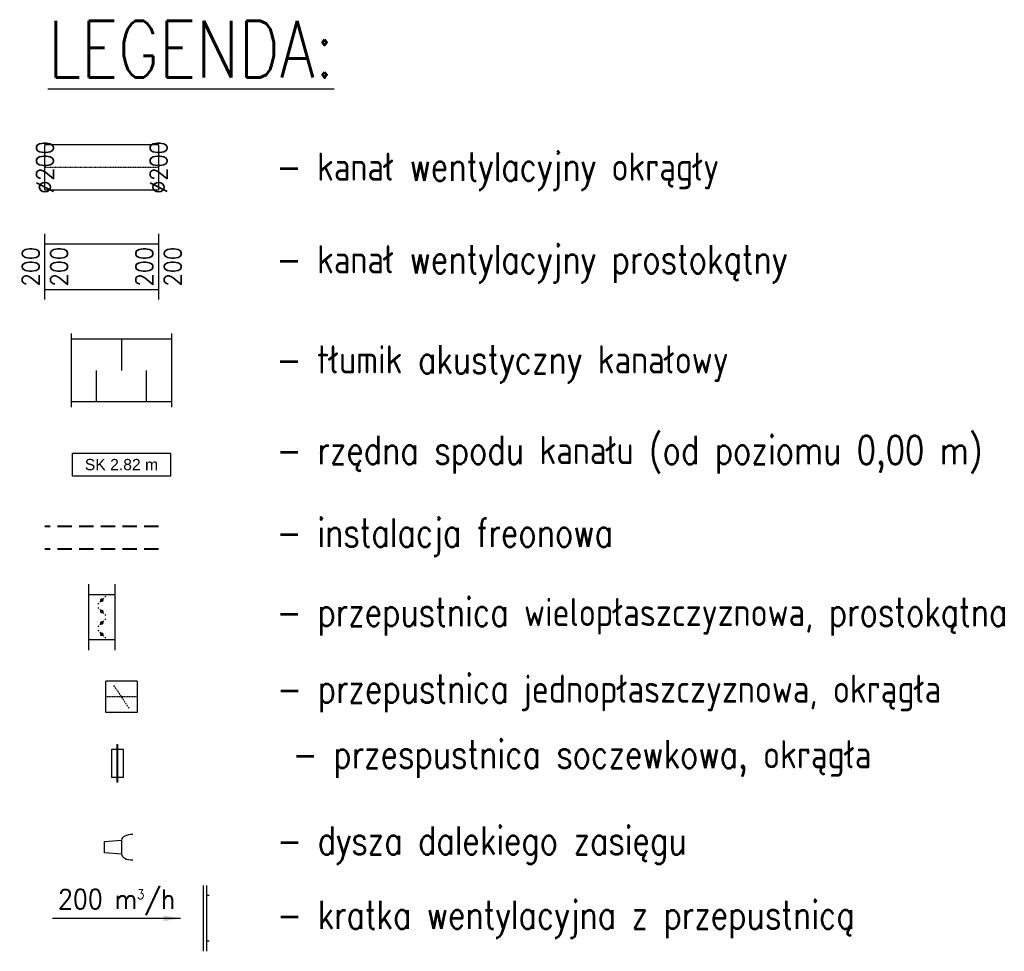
# Model space of a CAD drawing. Header units: millimetres. Extents: x -56303 to -45239, y -20463 to -4540.
# Tile 178 of 256: x -47779 to -47345, y -16805 to -16395. Entities that reach past the tile are written whole.
import ezdxf

# ---------------------------------------------------------------- set-up
doc = ezdxf.new("R2010")
doc.units = ezdxf.units.MM
for name, pattern in [('DASHDOT', [1, 0.5, -0.25, 0, -0.25]), ('DASHED', [19.05, 12.7, -6.35]), ('DASHED2', [9.525, 6.35, -3.175])]:
    doc.linetypes.add(name, pattern=pattern)
for name, color, linetype in [('___INST__AR_opisy', 3, 'Continuous'), ('___INST_BF_opis-oddymianie', 3, 'Continuous'), ('FLUID-N1', 7, 'Continuous'), ('FLUID-N1-75-DIM', 7, 'Continuous'), ('FLUID-N1-SYM', 7, 'Continuous'), ('FLUID-N4', 7, 'Continuous'), ('FLUID-Np', 7, 'Continuous'), ('FLUID-W1', 7, 'Continuous'), ('FLUID-W1-85-ARRGR', 7, 'Continuous'), ('FLUID-W14-60-INF', 7, 'Continuous'), ('FLUID-wentyl_II', 7, 'Continuous'), ('FLUID-wentyl_II-SYM', 7, 'Continuous')]:
    doc.layers.add(name, color=color, linetype=linetype)
doc.layers.add('HVAC_freon gaz', color=180, linetype='DASHED2', lineweight=40)
doc.layers.add('HVAC_freon_ciecz', color=10, linetype='DASHED2', lineweight=40)
doc.styles.add('FDBES', font='simplex.shx')
doc.styles.add('OPIS1', font='ROMANS.SHX', dxfattribs={"width": 0.9})
doc.styles.get("Standard").update_dxf_attribs({"font": 'arial.ttf'})
doc.dimstyles.new('FDBES', dxfattribs={"dimscale": 50, "dimtxt": 4, "dimasz": 2.5, "dimexe": 0.8, "dimexo": 2, "dimgap": 1, "dimtad": 1, "dimdsep": 46, "dimtxsty": 'FDBES', "dimcen": 2.5, "dimclrd": 4, "dimclre": 5, "dimadec": 0, "dimazin": 0, "dimtfac": 1, "dimtmove": 0, "dimatfit": 3, "dimfxl": 1, "dimarcsym": 0})

# ---------------------------------------------------------------- blocks, each defined once
blk = doc.blocks.new('*U1437')
at = {"color": 142, "linetype": 'Continuous', "lineweight": -2}
for p, q in [((-400, -295), (-400, 295)), ((400, 295), (400, -295))]:
    blk.add_line(p, q, dxfattribs=at)
at = {"color": 0, "linetype": 'ByBlock', "lineweight": -2}
for p, q in [((-400, 250), (400, 250)), ((-400, -250), (400, -250))]:
    blk.add_line(p, q, dxfattribs=at)
at = {"color": 7, "linetype": 'Continuous'}
for p, q in [((-200, 250), (-200, 0)), ((200, 250), (200, 0)), ((0, -250), (0, 0))]:
    blk.add_line(p, q, dxfattribs=at)
blk = doc.blocks.new('*U1444')
at = {"color": 132, "linetype": 'Continuous', "lineweight": -2}
for p, q in [((-250, -100), (-250, 100)), ((250, 100), (250, -100))]:
    blk.add_line(p, q, dxfattribs=at)
at = {"color": 0, "linetype": 'ByBlock', "lineweight": -2}
for p, q in [((-250, 100), (250, 100)), ((-250, -100), (250, -100))]:
    blk.add_line(p, q, dxfattribs=at)
at = {"layer": 'FLUID-N1-SYM', "color": 7, "linetype": 'DASHDOT'}
blk.add_line((-250, 0), (250, 0), dxfattribs=at)
blk = doc.blocks.new('*U1443')
at = {"color": 132, "linetype": 'Continuous', "lineweight": -2}
for p, q in [((-250, -145), (-250, 145)), ((250, 145), (250, -145))]:
    blk.add_line(p, q, dxfattribs=at)
at = {"color": 0, "linetype": 'ByBlock', "lineweight": -2}
for p, q in [((-250, 100), (250, 100)), ((-250, -100), (250, -100))]:
    blk.add_line(p, q, dxfattribs=at)
blk = doc.blocks.new('*U1468')
at = {"color": 132, "linetype": 'Continuous', "lineweight": -2}
for p, q in [((-57.5, -145), (-57.5, 145)), ((57.5, 145), (57.5, -145))]:
    blk.add_line(p, q, dxfattribs=at)
at = {"color": 0, "linetype": 'ByBlock', "lineweight": -2}
for p, q in [((-57.5, 100), (57.5, 100)), ((57.5, -100), (-57.5, -100))]:
    blk.add_line(p, q, dxfattribs=at)
at = {"color": 7, "linetype": 'DASHED'}
for p, q in [((0, 75), (-17.7, 92.7)), ((0, 75), (17.7, 57.3)), ((0, 25), (-17.7, 7.3)), ((0, 25), (17.7, 42.7)), ((0, -25), (-17.7, -7.3)), ((0, -25), (17.7, -42.7)), ((0, -75), (-17.7, -92.7)), ((0, -75), (17.7, -57.3))]:
    blk.add_line(p, q, dxfattribs=at)
at = {"color": 7, "linetype": 'Continuous'}
for points in [[(-4, 75, 8, 8, 1), (4, 75, 8, 8, 1)], [(-4, 25, 8, 8, 1), (4, 25, 8, 8, 1)], [(-4, -25, 8, 8, 1), (4, -25, 8, 8, 1)], [(-4, -75, 8, 8, 1), (4, -75, 8, 8, 1)]]:
    blk.add_lwpolyline(points, format="xyseb", close=True, dxfattribs=at)
blk = doc.blocks.new('*U1439')
at = {"color": 190, "linetype": 'Continuous', "lineweight": -2}
for p, q in [((-125, -125), (-125, 125)), ((125, 125), (125, -125))]:
    blk.add_line(p, q, dxfattribs=at)
at = {"color": 0, "linetype": 'ByBlock', "lineweight": -2}
for p, q in [((-125, 125), (125, 125)), ((-125, -125), (125, -125))]:
    blk.add_line(p, q, dxfattribs=at)
at = {"color": 7, "linetype": 'DASHED'}
blk.add_line((-62.5, 93.75), (62.5, -93.75), dxfattribs=at)
at = {"color": 7, "linetype": 'Continuous'}
blk.add_lwpolyline([(-4, 0, 8, 8, 1), (4, 0, 8, 8, 1)], format="xyseb", close=True, dxfattribs=at)
at = {"layer": 'FLUID-wentyl_II-SYM', "color": 7, "linetype": 'DASHDOT'}
blk.add_line((-125, 0), (125, 0), dxfattribs=at)
blk = doc.blocks.new('*U1474')
at = {"color": 0, "linetype": 'ByBlock', "lineweight": -2}
for p, q in [((-31.25, 50), (-25, 125)), ((-25, 125), (25, 125)), ((25, 125), (31.25, 50)), ((31.25, 50), (-31.25, 50))]:
    blk.add_line(p, q, dxfattribs=at)
for centre, start_param, end_param in [((-31.25, 0), 0, 1.5707963), ((31.25, 0), 4.712389, 6.2831853)]:
    blk.add_ellipse(centre, major_axis=(0, 50), ratio=0.5, start_param=start_param, end_param=end_param, dxfattribs=at)
blk = doc.blocks.new('*U1588')
at = {"color": 7, "linetype": 'Continuous'}
blk.add_line((-145, 25), (145, 25), dxfattribs=at)
at = {"color": 0, "linetype": 'ByBlock', "lineweight": -2}
for p, q in [((-145, 10), (145, 10)), ((-100, 0), (-100, 10)), ((100, 0), (100, 10))]:
    blk.add_line(p, q, dxfattribs=at)
blk = doc.blocks.new('*U1605')
at = {"color": 132, "linetype": 'Continuous', "lineweight": -2}
for p, q in [((-25, -62.5), (-25, 62.5)), ((25, 62.5), (25, -62.5))]:
    blk.add_line(p, q, dxfattribs=at)
at = {"color": 0, "linetype": 'ByBlock', "lineweight": -2}
for p, q in [((-25, 62.5), (-2.5, 62.5)), ((-2.5, 82.5), (2.5, 82.5)), ((-2.5, 82.5), (-2.5, -82.5)), ((2.5, -82.5), (2.5, 82.5)), ((2.5, 62.5), (25, 62.5)), ((-2.5, -62.5), (-25, -62.5)), ((2.5, -82.5), (-2.5, -82.5)), ((25, -62.5), (2.5, -62.5))]:
    blk.add_line(p, q, dxfattribs=at)

msp = doc.modelspace()

# ---------------------------------------------------------------- linework, layer by layer
at = {"layer": 'FLUID-W14-60-INF', "color": 7, "elevation": 0}
msp.add_lwpolyline([(-47755.46, -16585.97), (-47712.23, -16585.97), (-47712.23, -16596.2), (-47755.46, -16596.2)], close=True, dxfattribs=at)
at = {"layer": 'HVAC_freon gaz'}
msp.add_lwpolyline([(-47717.53, -16628.28), (-47767.53, -16628.28)], dxfattribs=at)
at = {"layer": 'HVAC_freon_ciecz'}
msp.add_lwpolyline([(-47717.53, -16618.28), (-47767.53, -16618.28)], dxfattribs=at)

# ---------------------------------------------------------------- block references
at = {"layer": 'FLUID-N1', "color": 132, "linetype": 'Continuous', "zscale": 0.1, "rotation": 180}
for name, p, xscale, yscale in [('*U1444', (-47742.53, -16460.34), 0.1000000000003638, 0.09999999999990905), ('*U1468', (-47742.53, -16658.22), 0.09999999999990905, 0.1000000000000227)]:
    msp.add_blockref(name, p, dxfattribs=dict(at, xscale=xscale, yscale=yscale))
at = {"layer": 'FLUID-N1', "color": 132, "linetype": 'Continuous', "zscale": 0.1}
for name, p, xscale, yscale in [('*U1443', (-47742.53, -16503.96), 0.09999999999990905, 0.1000000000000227), ('*U1605', (-47735.66, -16722.52), 0.09999999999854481, 0.09999999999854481)]:
    msp.add_blockref(name, p, dxfattribs=dict(at, xscale=xscale, yscale=yscale))
at = {"layer": 'FLUID-N4', "color": 212, "linetype": 'Continuous', "xscale": 0.09999999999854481, "yscale": 0.1000000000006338, "zscale": 0.1, "rotation": 90}
msp.add_blockref('*U1474', (-47728.85, -16759.41, 0), dxfattribs=at)
at = {"layer": 'FLUID-Np', "color": 142, "linetype": 'Continuous', "xscale": 0.05500000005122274, "yscale": 0.05499999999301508, "zscale": 0.05500000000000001, "rotation": 180}
msp.add_blockref('*U1437', (-47733.85, -16549.64, 0), dxfattribs=at)
at = {"layer": 'FLUID-W1', "color": 12, "linetype": 'Continuous', "xscale": 0.09999999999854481, "yscale": 0.09999999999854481, "zscale": 0.1, "rotation": 90}
msp.add_blockref('*U1588', (-47695.3, -16790.72), dxfattribs=at)
at = {"layer": 'FLUID-wentyl_II', "color": 190, "linetype": 'Continuous', "xscale": 0.0549999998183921, "yscale": 0.05499999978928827, "zscale": 0.05500000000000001, "rotation": 180}
msp.add_blockref('*U1439', (-47733.85, -16693.22, 0), dxfattribs=at)

# ---------------------------------------------------------------- texts
at = {"layer": '___INST__AR_opisy', "color": 5, "style": 'OPIS1', "width": 0.8}
msp.add_text('%%ULEGENDA:', height=25, rotation=360, dxfattribs=at).set_placement((-47766.19, -16420.75, 0))
at = {"layer": '___INST_BF_opis-oddymianie', "style": 'OPIS1', "width": 0.8}
for s, p in [('- kanał wentylacyjny okrągły', (-47665.66, -16466.15, 0)), ('- kanał wentylacyjny prostokątny', (-47665.66, -16506.91, 0)), ('- tłumik akustyczny kanałowy', (-47665.65, -16550.98, 0)), ('- rzędna spodu kanału (od poziomu 0,00 m)', (-47665.54, -16590.86, 0)), ('- instalacja freonowa', (-47665.54, -16627.19, 0)), ('- przepustnica wielopłaszczyznowa, prostokątna', (-47665.54, -16662.13, 0)), ('- przepustnica jednopłaszczyznowa, okrągła', (-47665.43, -16695.86, 0)), ('- przespustnica soczewkowa, okrągła', (-47658.55, -16724.7, 0)), ('- dysza dalekiego zasięgu', (-47665.43, -16762.67, 0)), ('- kratka wentylacyjna z przepustnicą', (-47665.43, -16795.36, 0))]:
    msp.add_text(s, height=12.4, dxfattribs=at).set_placement(p)
at = {"layer": 'FLUID-N1-75-DIM', "color": 61, "char_height": 7.5, "attachment_point": 5, "rotation": 90, "style": 'OPIS1'}
for s, insert in [('∅200\\P', (-47767.53, -16460.34)), ('∅200\\P', (-47717.53, -16460.34)), ('200\\P200', (-47767.53, -16503.96)), ('200\\P200', (-47717.53, -16503.96))]:
    msp.add_mtext(s, dxfattribs=dict(at, insert=insert))
at = {"layer": 'FLUID-W1-85-ARRGR', "color": 3, "insert": (-47736.03, -16790.72), "char_height": 8.5, "attachment_point": 5, "style": 'OPIS1'}
msp.add_mtext('200 m{\\A2;\\H0.5x;3}/h\\P ', dxfattribs=at)
at = {"layer": 'FLUID-W14-60-INF', "color": 7, "insert": (-47733.85, -16591.08, 0), "char_height": 4.95, "attachment_point": 5, "line_spacing_factor": 1.1}
msp.add_mtext('SK 2.82 m', dxfattribs=at)

# ---------------------------------------------------------------- leaders
at = {"layer": 'FLUID-W1-85-ARRGR'}
msp.add_leader([(-47707.8, -16790.72), (-47764.26, -16790.72)], dimstyle='FDBES', override={"dimscale": 3, "dimclrd": 3}, dxfattribs=at)

doc.saveas('drawing.dxf')
